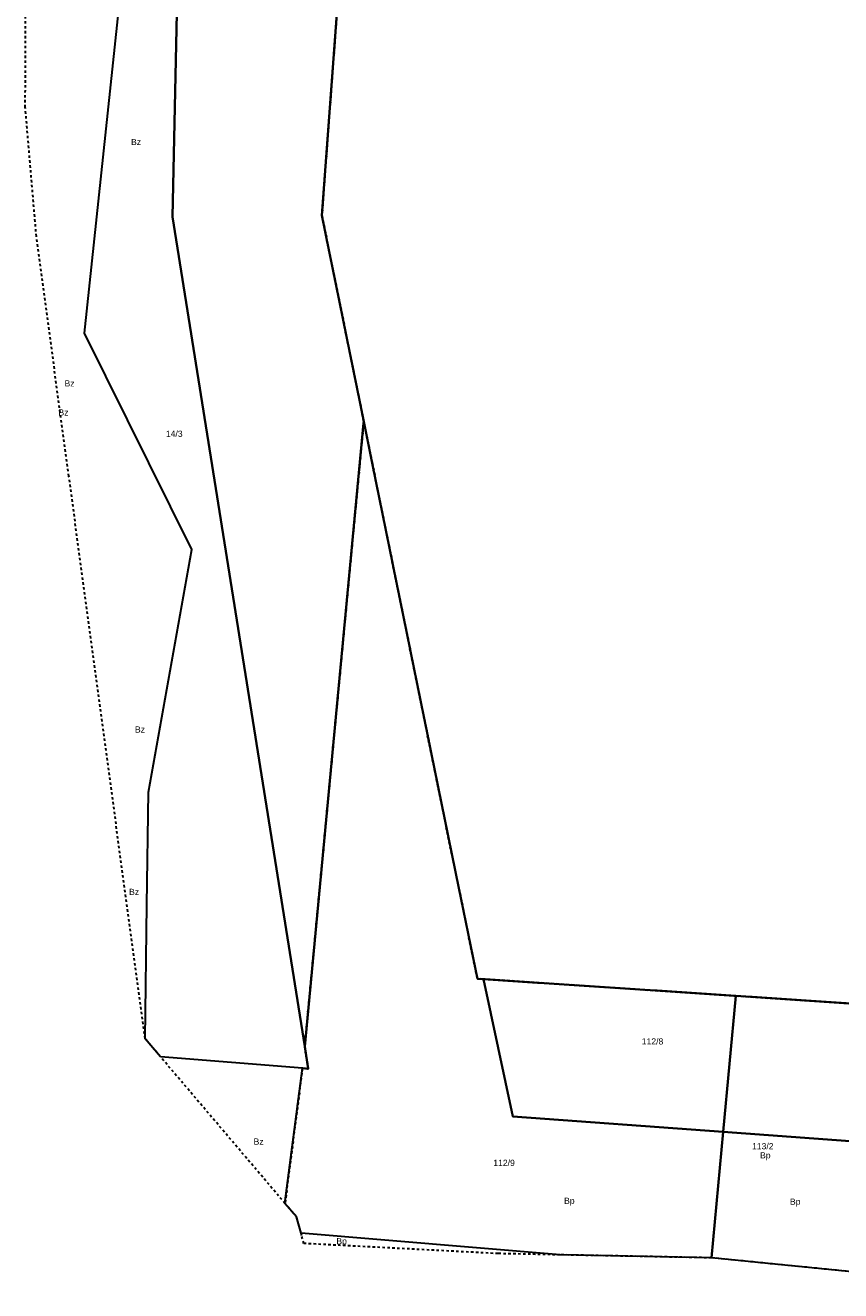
# Model space of a CAD drawing. Header units: metres. Extents: x 6603615 to 6604581, y 5739741 to 5740610.
# Tile 1 of 14: x 6603633 to 6603798, y 5739790 to 5740047. Entities that reach past the tile are written whole.
import ezdxf
from ezdxf.enums import TextEntityAlignment as Align

# ---------------------------------------------------------------- set-up
doc = ezdxf.new("R2010")
doc.units = ezdxf.units.M
doc.linetypes.add('PRZER1-1', pattern=[1, 0.5, -0.5])
doc.layers.add('_działki', color=3, linetype='Continuous', lineweight=40)
for name, color, linetype, lineweight, true_color in [('GESDZI', 7, 'Continuous', 18, 0x008000), ('GESDZI_O', 7, 'Continuous', 18, 0x008000), ('GESUZY', 7, 'Continuous', 18, 0x008000), ('GESUZY_O', 7, 'Continuous', 18, 0x008000)]:
    doc.layers.add(name, color=color, linetype=linetype, lineweight=lineweight, true_color=true_color)
doc.styles.add('Arial', font='arial.ttf')

# ---------------------------------------------------------------- blocks, each defined once
blk = doc.blocks.new('A$C8469fa7e')
at = {"layer": 'GESDZI', "color": 3, "linetype": 'Continuous', "lineweight": 30}
for points in [[(6603689.43, 5739839.59), (6603662.61, 5740008.03), (6603666.44, 5740189.31), (6603678.31, 5740304.6), (6603715.04, 5740299.44), (6603712.47, 5740266.08), (6603706.32, 5740186.39), (6603701.36, 5740122.17), (6603692.92, 5740008.31), (6603701.42, 5739966.51), (6603701.39, 5739966.18)], [(6603660.16, 5739837.52), (6603657.02, 5739841.21), (6603657.4, 5739868.36), (6603657.71, 5739891.25), (6603666.54, 5739940.48), (6603644.71, 5739984.42), (6603666.44, 5740189.31), (6603662.61, 5740008.03), (6603689.43, 5739839.59), (6603690.14, 5739835.1), (6603688.98, 5739835.2)], [(6603688.68, 5739801.72), (6603687.74, 5739805.04), (6603685.42, 5739807.77), (6603688.98, 5739835.2), (6603690.14, 5739835.1), (6603689.43, 5739839.59), (6603701.39, 5739966.18), (6603701.42, 5739966.51), (6603703.13, 5739958.06), (6603719.27, 5739878.71), (6603720.73, 5739871.73), (6603724.48, 5739853.38), (6603725.69, 5739853.31), (6603731.69, 5739825.4), (6603774.38, 5739822.29), (6603772, 5739796.72), (6603741.26, 5739797.33)], [(6603776.95, 5739849.89), (6603774.38, 5739822.29), (6603731.69, 5739825.4), (6603725.69, 5739853.31)], [(6603841.59, 5739817.37), (6603774.38, 5739822.29), (6603776.95, 5739849.89), (6603844.12, 5739845.41), (6603843.6, 5739839.85)], [(6603772, 5739796.72), (6603774.38, 5739822.29), (6603841.59, 5739817.37), (6603839.49, 5739794.18), (6603839.15, 5739790.05)]]:
    blk.add_lwpolyline(points, close=True, dxfattribs=at)
blk.add_lwpolyline([(6603991.05, 5739835.63), (6603918.87, 5739840.43), (6603844.12, 5739845.41), (6603776.95, 5739849.89), (6603725.69, 5739853.31), (6603724.48, 5739853.38), (6603720.73, 5739871.73), (6603719.27, 5739878.71), (6603703.13, 5739958.06), (6603701.42, 5739966.51), (6603692.92, 5740008.31), (6603701.36, 5740122.17)], dxfattribs=at)
at = {"layer": 'GESUZY', "color": 3, "linetype": 'PRZER1-1', "lineweight": 30}
for points in [[(6603718.38, 5740342.76), (6603715.04, 5740299.44), (6603712.47, 5740266.08), (6603706.32, 5740186.39), (6603703.11, 5740144.81), (6603701.36, 5740122.17), (6603692.92, 5740008.31), (6603701.42, 5739966.51), (6603701.39, 5739966.18), (6603689.43, 5739839.59), (6603690.14, 5739835.1), (6603688.98, 5739835.2), (6603685.42, 5739807.77), (6603660.16, 5739837.52), (6603657.02, 5739841.21), (6603641.55, 5739955.4), (6603634.95, 5740004.07), (6603632.7, 5740030.27), (6603632.8, 5740083.7), (6603640.98, 5740183.63), (6603639.08, 5740286.93), (6603639.79, 5740308.17), (6603640.8, 5740337.88)], [(6603991.05, 5739835.63), (6603918.87, 5739840.43), (6603844.12, 5739845.41), (6603776.95, 5739849.89), (6603725.69, 5739853.31), (6603724.48, 5739853.38), (6603720.73, 5739871.73), (6603719.27, 5739878.71), (6603703.13, 5739958.06), (6603701.42, 5739966.51), (6603692.92, 5740008.31), (6603701.36, 5740122.17)], [(6603839.15, 5739790.05), (6603772, 5739796.72), (6603741.26, 5739797.33), (6603728.67, 5739797.58), (6603689.27, 5739799.63), (6603688.82, 5739801.23), (6603688.68, 5739801.72), (6603687.74, 5739805.04), (6603685.42, 5739807.77), (6603688.98, 5739835.2), (6603690.14, 5739835.1), (6603689.43, 5739839.59), (6603701.39, 5739966.18), (6603701.42, 5739966.51), (6603703.13, 5739958.06), (6603719.27, 5739878.71), (6603720.73, 5739871.73), (6603724.48, 5739853.38), (6603725.69, 5739853.31), (6603776.95, 5739849.89), (6603844.12, 5739845.41)]]:
    blk.add_lwpolyline(points, dxfattribs=at)
at = {"layer": 'GESDZI_O', "color": 3, "linetype": 'Continuous', "lineweight": 30, "style": 'Arial'}
for s, p in [('14/3', (6603662.94, 5739963.38)), ('112/8', (6603760.04, 5739840.03)), ('113/2', (6603782.42, 5739818.75)), ('112/9', (6603729.9, 5739815.38))]:
    blk.add_text(s, height=1.25, rotation=360, dxfattribs=at).set_placement(p, align=Align.CENTER)
at = {"layer": 'GESUZY_O', "color": 3, "linetype": 'Continuous', "lineweight": 30, "style": 'Arial'}
for s, p in [('Bz', (6603655.18, 5740022.61)), ('Bz', (6603641.68, 5739973.61)), ('Bz', (6603640.45, 5739967.71)), ('Bz', (6603655.98, 5739903.35)), ('Bz', (6603654.79, 5739870.38)), ('Bz', (6603680.07, 5739819.7)), ('Bp', (6603782.94, 5739816.91)), ('Bp', (6603743.15, 5739807.68)), ('Bp', (6603789.01, 5739807.5)), ('Bp', (6603696.92, 5739799.48))]:
    blk.add_text(s, height=1.25, rotation=360, dxfattribs=at).set_placement(p, align=Align.CENTER)

msp = doc.modelspace()

# ---------------------------------------------------------------- block references
at = {"layer": '_działki', "color": 1}
msp.add_blockref('A$C8469fa7e', (0, 0), dxfattribs=at)

doc.saveas('drawing.dxf')
